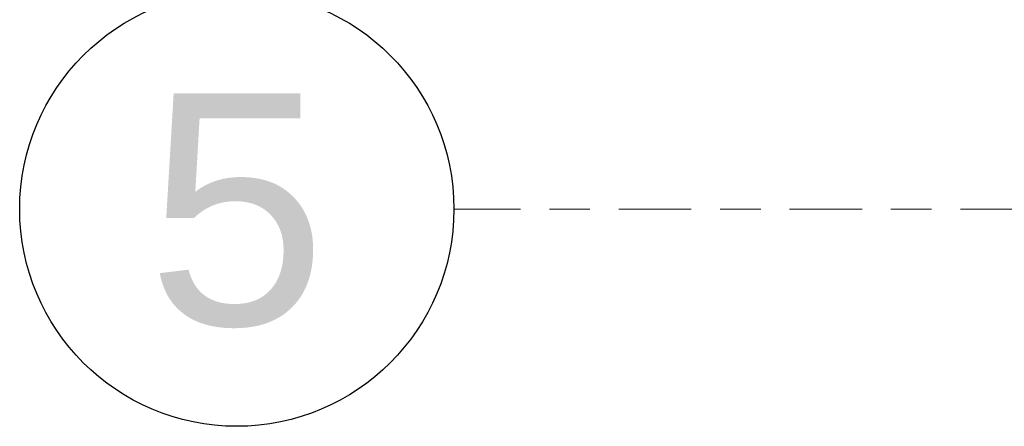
# Model space of a CAD drawing. Header units: millimetres. Extents: x -52968 to 399385, y -141133 to 110561.
# Tile 44 of 146: x 61395 to 63095, y -99418 to -98716. Entities that reach past the tile are written whole.
import ezdxf
from ezdxf.enums import TextEntityAlignment as Align

# ---------------------------------------------------------------- set-up
doc = ezdxf.new("R2010")
doc.units = ezdxf.units.MM
doc.linetypes.add('SIM-Wegliniec-21.07.2025-Parter$0$Przerywana podwójnie', pattern=[295, 125, -50, 70, -50])
doc.layers.add('_xref', color=250, linetype='Continuous')
for name, color, linetype, lineweight in [('SIM-Wegliniec-21.07.2025-Parter$0$Nowe_A-Osi_Nr_pióra__20', 250, 'Continuous', 0), ('SIM-Wegliniec-21.07.2025-Parter$0$Nowe_A-Osi_Nr_pióra__25', 250, 'Continuous', 0), ('SIM-Wegliniec-21.07.2025-Parter$0$Nowe_A-Osi_Nr_pióra__6', 250, 'Continuous', 0)]:
    doc.layers.add(name, color=color, linetype=linetype, lineweight=lineweight)
doc.styles.add('SIM-Wegliniec-21.07.2025-Parter$0$STYL_AUTOMATYCZNY_1', font='arial.ttf')

# ---------------------------------------------------------------- blocks, each defined once
blk = doc.blocks.new('SIM-Wegliniec-21.07.2025-Parter')
at = {"layer": 'SIM-Wegliniec-21.07.2025-Parter$0$Nowe_A-Osi_Nr_pióra__20', "linetype": 'SIM-Wegliniec-21.07.2025-Parter$0$Przerywana podwójnie', "lineweight": 13}
blk.add_line((63144.7, -99042.6), (62144.7, -99042.6), dxfattribs=at)
at = {"layer": 'SIM-Wegliniec-21.07.2025-Parter$0$Nowe_A-Osi_Nr_pióra__25', "linetype": 'Continuous', "lineweight": 25}
blk.add_circle((61769.7, -99042.6), 375, dxfattribs=at)
at = {"layer": 'SIM-Wegliniec-21.07.2025-Parter$0$Nowe_A-Osi_Nr_pióra__6', "lineweight": 13, "style": 'SIM-Wegliniec-21.07.2025-Parter$0$STYL_AUTOMATYCZNY_1'}
blk.add_text('5', height=400, dxfattribs=at).set_placement((61769.7, -98842.6), align=Align.TOP_CENTER)

msp = doc.modelspace()

# ---------------------------------------------------------------- block references
at = {"layer": '_xref'}
msp.add_blockref('SIM-Wegliniec-21.07.2025-Parter', (0, 0), dxfattribs=at)

doc.saveas('drawing.dxf')
